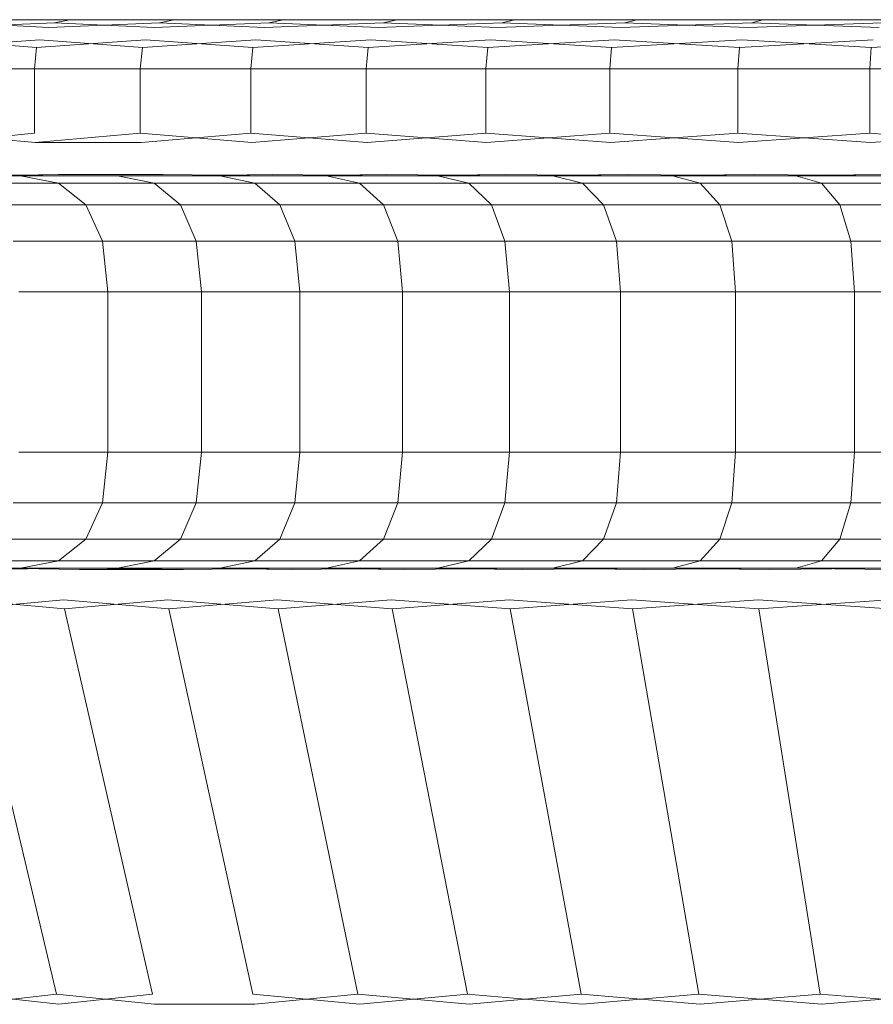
# Model space of a CAD drawing. Header units: millimetres. Extents: x 0 to 3102, y -513 to 108.
# Tile 14 of 32: x 1250.41 to 1256.77, y 100.48 to 107.82. Entities that reach past the tile are written whole.
import ezdxf

# ---------------------------------------------------------------- set-up
doc = ezdxf.new("R2010")
doc.units = ezdxf.units.MM
doc.layers.add('CI282602M_dwg', color=8, linetype='Continuous', lineweight=9)

# ---------------------------------------------------------------- blocks, each defined once
blk = doc.blocks.new('CI282602M_dwg-300031-Północ')
at = {"color": 18, "lineweight": 9}
for p, q in [((-415.7494, 107.7621), (-414.9602, 107.7966)), ((-415.0017, 107.7621), (-415.7061, 107.7966)), ((-414.844, 107.8195), (-415.5849, 107.8195)), ((-415.5849, 107.8195), (-414.844, 107.8195)), ((-415.0017, 107.7621), (-414.1776, 107.7966)), ((-414.844, 107.8195), (-414.9602, 107.7966)), ((-414.844, 107.8195), (-414.9602, 107.7966)), ((-414.2172, 107.7621), (-414.9602, 107.7966)), ((-414.0666, 107.8195), (-414.844, 107.8195)), ((-414.844, 107.8195), (-414.0666, 107.8195)), ((-414.2172, 107.7621), (-413.3594, 107.7966)), ((-414.0666, 107.8195), (-414.1776, 107.7966)), ((-414.0666, 107.8195), (-414.1776, 107.7966)), ((-413.397, 107.7621), (-414.1776, 107.7966)), ((-413.2539, 107.8195), (-414.0666, 107.8195)), ((-414.0666, 107.8195), (-413.2539, 107.8195)), ((-413.397, 107.7621), (-412.5071, 107.7966)), ((-413.2539, 107.8195), (-413.3594, 107.7966)), ((-413.2539, 107.8195), (-413.3594, 107.7966)), ((-412.5428, 107.7621), (-413.3594, 107.7966)), ((-412.4074, 107.8195), (-413.2539, 107.8195)), ((-413.2539, 107.8195), (-412.4074, 107.8195)), ((-412.5428, 107.7621), (-411.6222, 107.7966)), ((-412.4074, 107.8195), (-412.5071, 107.7966)), ((-412.4074, 107.8195), (-412.5071, 107.7966)), ((-411.6557, 107.7621), (-412.5071, 107.7966)), ((-411.5284, 107.8195), (-412.4074, 107.8195)), ((-412.4074, 107.8195), (-411.5284, 107.8195)), ((-411.6557, 107.7621), (-410.7059, 107.7966)), ((-411.5284, 107.8195), (-411.6222, 107.7966)), ((-411.5284, 107.8195), (-411.6222, 107.7966)), ((-410.7372, 107.7621), (-411.6222, 107.7966)), ((-410.6183, 107.8195), (-411.5284, 107.8195)), ((-411.5284, 107.8195), (-410.6183, 107.8195)), ((-410.7372, 107.7621), (-409.7596, 107.7966)), ((-410.6183, 107.8195), (-410.7059, 107.7966)), ((-410.6183, 107.8195), (-410.7059, 107.7966)), ((-409.7886, 107.7621), (-410.7059, 107.7966)), ((-409.6784, 107.8195), (-410.6183, 107.8195)), ((-410.6183, 107.8195), (-409.6784, 107.8195)), ((-409.7886, 107.7621), (-408.7847, 107.7966)), ((-409.6784, 107.8195), (-409.7596, 107.7966)), ((-409.6784, 107.8195), (-409.7596, 107.7966)), ((-408.8114, 107.7621), (-409.7596, 107.7966)), ((-408.7101, 107.8195), (-409.6784, 107.8195)), ((-409.6784, 107.8195), (-408.7101, 107.8195)), ((-415.8446, 107.613), (-415.0681, 107.6704)), ((-415.093, 107.613), (-415.8186, 107.6704)), ((-415.093, 107.613), (-414.2806, 107.6704)), ((-414.3044, 107.613), (-415.0681, 107.6704)), ((-414.3044, 107.613), (-413.4573, 107.6704)), ((-413.4799, 107.613), (-414.2806, 107.6704)), ((-413.4799, 107.613), (-412.5998, 107.6704)), ((-412.6212, 107.613), (-413.4573, 107.6704)), ((-412.6212, 107.613), (-411.7093, 107.6704)), ((-411.7294, 107.613), (-412.5998, 107.6704)), ((-411.7294, 107.613), (-410.7872, 107.6704)), ((-410.806, 107.613), (-411.7093, 107.6704)), ((-410.806, 107.613), (-409.835, 107.6704)), ((-409.8524, 107.613), (-410.7872, 107.6704)), ((-409.8524, 107.613), (-408.854, 107.6704)), ((-408.87, 107.613), (-409.835, 107.6704)), ((-408.87, 107.613), (-407.8456, 107.6704)), ((-415.093, 107.613), (-415.1096, 107.4524)), ((-415.093, 107.613), (-415.1096, 107.4524)), ((-414.3044, 107.613), (-414.3202, 107.4524)), ((-414.3044, 107.613), (-414.3202, 107.4524)), ((-413.4799, 107.613), (-413.495, 107.4524)), ((-413.4799, 107.613), (-413.495, 107.4524)), ((-412.6212, 107.613), (-412.6354, 107.4524)), ((-412.6212, 107.613), (-412.6354, 107.4524)), ((-411.7294, 107.613), (-411.7428, 107.4524)), ((-411.7294, 107.613), (-411.7428, 107.4524)), ((-410.806, 107.613), (-410.8185, 107.4524)), ((-410.806, 107.613), (-410.8185, 107.4524)), ((-409.8524, 107.613), (-409.8641, 107.4524)), ((-409.8524, 107.613), (-409.864, 107.4524)), ((-408.87, 107.613), (-408.8807, 107.4524)), ((-408.87, 107.613), (-408.8807, 107.4524)), ((-415.1096, 107.4524), (-415.8619, 107.4524)), ((-415.8619, 107.4524), (-415.1096, 107.4524)), ((-414.3202, 107.4524), (-415.1096, 107.4524)), ((-415.1096, 107.4524), (-414.3202, 107.4524)), ((-415.1096, 107.4524), (-415.1096, 106.9725)), ((-415.1096, 107.4524), (-415.1096, 106.9725)), ((-413.495, 107.4524), (-414.3202, 107.4524)), ((-414.3202, 107.4524), (-413.495, 107.4524)), ((-414.3202, 107.4524), (-414.3202, 106.9725)), ((-414.3202, 107.4524), (-414.3202, 106.9725)), ((-412.6354, 107.4524), (-413.495, 107.4524)), ((-413.495, 107.4524), (-412.6354, 107.4524)), ((-413.495, 107.4524), (-413.495, 106.9725)), ((-413.495, 107.4524), (-413.495, 106.9725)), ((-411.7428, 107.4524), (-412.6354, 107.4524)), ((-412.6354, 107.4524), (-411.7428, 107.4524)), ((-412.6354, 107.4524), (-412.6354, 106.9725)), ((-412.6354, 107.4524), (-412.6354, 106.9725)), ((-410.8185, 107.4524), (-411.7428, 107.4524)), ((-411.7428, 107.4524), (-410.8185, 107.4524)), ((-411.7428, 107.4524), (-411.7428, 106.9725)), ((-411.7428, 107.4524), (-411.7428, 106.9725)), ((-409.8641, 107.4524), (-410.8185, 107.4524)), ((-410.8185, 107.4524), (-409.864, 107.4524)), ((-410.8185, 107.4524), (-410.8185, 106.9725)), ((-410.8185, 107.4524), (-410.8185, 106.9725)), ((-408.8807, 107.4524), (-409.8641, 107.4524)), ((-409.8641, 107.4524), (-409.8641, 106.9725)), ((-409.864, 107.4524), (-408.8807, 107.4524)), ((-409.864, 107.4524), (-409.864, 106.9725)), ((-407.8698, 107.4524), (-408.8807, 107.4524)), ((-408.8807, 107.4524), (-407.8698, 107.4524)), ((-408.8807, 107.4524), (-408.8807, 106.9725)), ((-408.8807, 107.4524), (-408.8807, 106.9725)), ((-415.1025, 106.9031), (-415.8619, 106.9725)), ((-415.8544, 106.9031), (-415.1096, 106.9725)), ((-415.1025, 106.9031), (-414.3202, 106.9725)), ((-413.4885, 106.9031), (-414.3202, 106.9725)), ((-414.3134, 106.9031), (-413.495, 106.9725)), ((-412.6293, 106.9031), (-413.495, 106.9725)), ((-413.4885, 106.9031), (-412.6354, 106.9725)), ((-411.737, 106.9031), (-412.6354, 106.9725)), ((-412.6292, 106.9031), (-411.7428, 106.9725)), ((-410.8131, 106.9031), (-411.7428, 106.9725)), ((-411.737, 106.9031), (-410.8185, 106.9725)), ((-409.8591, 106.9031), (-410.8185, 106.9725)), ((-410.8131, 106.9031), (-409.864, 106.9725)), ((-408.8761, 106.9031), (-409.8641, 106.9725)), ((-409.859, 106.9031), (-408.8807, 106.9725)), ((-407.8657, 106.9031), (-408.8807, 106.9725)), ((-408.8761, 106.9031), (-407.8698, 106.9725)), ((-414.3134, 106.9031), (-415.1025, 106.9031)), ((-415.9018, 106.6555), (-415.2138, 106.6555)), ((-415.2138, 106.6555), (-415.9018, 106.6555)), ((-414.8803, 106.6555), (-415.6751, 106.6654)), ((-415.6227, 106.6555), (-414.9305, 106.6654)), ((-415.6053, 106.6015), (-414.9285, 106.6015)), ((-414.9285, 106.6015), (-415.6053, 106.6015)), ((-414.9285, 106.6015), (-415.2138, 106.6555)), ((-415.2138, 106.6555), (-414.4886, 106.6555)), ((-414.4886, 106.6555), (-415.2138, 106.6555)), ((-415.2138, 106.6555), (-414.9285, 106.6015)), ((-414.1492, 106.6654), (-414.9305, 106.6654)), ((-414.9305, 106.6654), (-414.1492, 106.6654)), ((-414.7247, 106.4395), (-414.9285, 106.6015)), ((-414.9285, 106.6015), (-414.2151, 106.6015)), ((-414.2151, 106.6015), (-414.9285, 106.6015)), ((-414.9285, 106.6015), (-414.7247, 106.4395)), ((-414.2151, 106.6015), (-414.4886, 106.6555)), ((-414.4886, 106.6555), (-413.7277, 106.6555)), ((-413.7277, 106.6555), (-414.4886, 106.6555)), ((-414.4886, 106.6555), (-414.2151, 106.6015)), ((-414.0197, 106.4395), (-414.2151, 106.6015)), ((-414.2151, 106.6015), (-413.4665, 106.6015)), ((-413.4665, 106.6015), (-414.2151, 106.6015)), ((-414.2151, 106.6015), (-414.0197, 106.4395)), ((-413.2869, 106.6555), (-414.1492, 106.6654)), ((-414.1013, 106.6555), (-413.3324, 106.6654)), ((-413.4665, 106.6015), (-413.7277, 106.6555)), ((-413.7277, 106.6555), (-412.9322, 106.6555)), ((-412.9322, 106.6555), (-413.7277, 106.6555)), ((-413.7277, 106.6555), (-413.4665, 106.6015)), ((-413.28, 106.4395), (-413.4665, 106.6015)), ((-413.4665, 106.6015), (-412.684, 106.6015)), ((-412.684, 106.6015), (-413.4665, 106.6015)), ((-413.4665, 106.6015), (-413.28, 106.4395)), ((-412.4386, 106.6555), (-413.3324, 106.6654)), ((-413.2869, 106.6555), (-412.4816, 106.6654)), ((-412.684, 106.6015), (-412.9322, 106.6555)), ((-412.9322, 106.6555), (-412.1036, 106.6555)), ((-412.1036, 106.6555), (-412.9322, 106.6555)), ((-412.9322, 106.6555), (-412.684, 106.6015)), ((-412.5067, 106.4395), (-412.684, 106.6015)), ((-412.684, 106.6015), (-411.8688, 106.6015)), ((-411.8688, 106.6015), (-412.684, 106.6015)), ((-412.684, 106.6015), (-412.5067, 106.4395)), ((-411.5577, 106.6555), (-412.4816, 106.6654)), ((-412.4386, 106.6555), (-411.5982, 106.6654)), ((-411.8688, 106.6015), (-412.1036, 106.6555)), ((-412.1036, 106.6555), (-411.2431, 106.6555)), ((-411.2431, 106.6555), (-412.1036, 106.6555)), ((-412.1036, 106.6555), (-411.8688, 106.6015)), ((-411.7011, 106.4395), (-411.8688, 106.6015)), ((-411.8688, 106.6015), (-411.0223, 106.6015)), ((-411.0223, 106.6015), (-411.8688, 106.6015)), ((-411.8688, 106.6015), (-411.7011, 106.4395)), ((-410.6457, 106.6555), (-411.5982, 106.6654)), ((-411.5577, 106.6555), (-410.6835, 106.6654)), ((-411.0223, 106.6015), (-411.2431, 106.6555)), ((-411.2431, 106.6555), (-410.3521, 106.6555)), ((-410.3521, 106.6555), (-411.2431, 106.6555)), ((-411.2431, 106.6555), (-411.0223, 106.6015)), ((-410.8647, 106.4395), (-411.0223, 106.6015)), ((-411.0223, 106.6015), (-410.1458, 106.6015)), ((-410.1458, 106.6015), (-411.0223, 106.6015)), ((-411.0223, 106.6015), (-410.8646, 106.4395)), ((-409.7038, 106.6555), (-410.6835, 106.6654)), ((-410.6457, 106.6555), (-409.7388, 106.6654)), ((-410.1458, 106.6015), (-410.3521, 106.6555)), ((-410.3521, 106.6555), (-409.4318, 106.6555)), ((-409.4318, 106.6555), (-410.3521, 106.6555)), ((-410.3521, 106.6555), (-410.1458, 106.6015)), ((-409.9985, 106.4395), (-410.1458, 106.6015)), ((-410.1458, 106.6015), (-409.2406, 106.6015)), ((-409.2406, 106.6015), (-410.1458, 106.6015)), ((-410.1458, 106.6015), (-409.9985, 106.4395)), ((-408.7334, 106.6555), (-409.7388, 106.6654)), ((-409.7038, 106.6555), (-408.7656, 106.6654)), ((-409.2406, 106.6015), (-409.4318, 106.6555)), ((-409.4318, 106.6555), (-408.4836, 106.6555)), ((-408.4836, 106.6555), (-409.4318, 106.6555)), ((-409.4318, 106.6555), (-409.2406, 106.6015)), ((-409.104, 106.4395), (-409.2406, 106.6015)), ((-409.2406, 106.6015), (-408.3079, 106.6015)), ((-408.3079, 106.6015), (-409.2406, 106.6015)), ((-409.2406, 106.6015), (-409.104, 106.4395)), ((-415.3936, 106.4395), (-414.7247, 106.4395)), ((-414.7247, 106.4395), (-415.3936, 106.4395)), ((-414.7247, 106.4395), (-414.0197, 106.4395)), ((-414.6024, 106.1694), (-414.7247, 106.4395)), ((-414.0197, 106.4395), (-414.7247, 106.4395)), ((-414.7247, 106.4395), (-414.6024, 106.1694)), ((-413.9025, 106.1694), (-414.0197, 106.4395)), ((-414.0197, 106.4395), (-413.28, 106.4395)), ((-413.28, 106.4395), (-414.0197, 106.4395)), ((-414.0197, 106.4395), (-413.9025, 106.1694)), ((-413.28, 106.4395), (-412.5067, 106.4395)), ((-413.168, 106.1694), (-413.28, 106.4395)), ((-412.5067, 106.4395), (-413.28, 106.4395)), ((-413.28, 106.4395), (-413.168, 106.1694)), ((-412.5067, 106.4395), (-411.7011, 106.4395)), ((-412.4003, 106.1694), (-412.5067, 106.4395)), ((-411.7011, 106.4395), (-412.5067, 106.4395)), ((-412.5067, 106.4395), (-412.4003, 106.1694)), ((-411.7011, 106.4395), (-410.8647, 106.4395)), ((-411.6005, 106.1694), (-411.7011, 106.4395)), ((-410.8646, 106.4395), (-411.7011, 106.4395)), ((-411.7011, 106.4395), (-411.6005, 106.1694)), ((-410.8647, 106.4395), (-409.9985, 106.4395)), ((-410.77, 106.1694), (-410.8647, 106.4395)), ((-409.9985, 106.4395), (-410.8646, 106.4395)), ((-410.8646, 106.4395), (-410.77, 106.1694)), ((-409.9985, 106.4395), (-409.104, 106.4395)), ((-409.9101, 106.1694), (-409.9985, 106.4395)), ((-409.104, 106.4395), (-409.9985, 106.4395)), ((-409.9985, 106.4395), (-409.9101, 106.1694)), ((-409.104, 106.4395), (-408.1824, 106.4395)), ((-409.022, 106.1694), (-409.104, 106.4395)), ((-408.1824, 106.4395), (-409.104, 106.4395)), ((-409.104, 106.4395), (-409.022, 106.1694)), ((-414.6024, 106.1694), (-415.2665, 106.1694)), ((-415.2665, 106.1694), (-414.6024, 106.1694)), ((-413.9025, 106.1694), (-414.6024, 106.1694)), ((-414.5617, 105.7914), (-414.6024, 106.1694)), ((-414.6024, 106.1694), (-413.9025, 106.1694)), ((-414.6024, 106.1694), (-414.5617, 105.7914)), ((-413.168, 106.1694), (-413.9025, 106.1694)), ((-413.8634, 105.7914), (-413.9025, 106.1694)), ((-413.9025, 106.1694), (-413.168, 106.1694)), ((-413.9025, 106.1694), (-413.8634, 105.7914)), ((-412.4003, 106.1694), (-413.168, 106.1694)), ((-413.1307, 105.7914), (-413.168, 106.1694)), ((-413.168, 106.1694), (-412.4003, 106.1694)), ((-413.168, 106.1694), (-413.1307, 105.7914)), ((-411.6005, 106.1694), (-412.4003, 106.1694)), ((-412.3648, 105.7914), (-412.4003, 106.1694)), ((-412.4003, 106.1694), (-411.6005, 106.1694)), ((-412.4003, 106.1694), (-412.3648, 105.7914)), ((-410.77, 106.1694), (-411.6005, 106.1694)), ((-411.567, 105.7914), (-411.6005, 106.1694)), ((-411.6005, 106.1694), (-410.77, 106.1694)), ((-411.6005, 106.1694), (-411.567, 105.7914)), ((-409.9101, 106.1694), (-410.77, 106.1694)), ((-410.7385, 105.7914), (-410.77, 106.1694)), ((-410.77, 106.1694), (-409.9101, 106.1694)), ((-410.77, 106.1694), (-410.7385, 105.7914)), ((-409.022, 106.1694), (-409.9101, 106.1694)), ((-409.8806, 105.7914), (-409.9101, 106.1694)), ((-409.9101, 106.1694), (-409.022, 106.1694)), ((-409.9101, 106.1694), (-409.8806, 105.7914)), ((-408.1071, 106.1694), (-409.022, 106.1694)), ((-408.9947, 105.7914), (-409.022, 106.1694)), ((-409.022, 106.1694), (-408.1071, 106.1694)), ((-409.022, 106.1694), (-408.9947, 105.7914)), ((-414.5617, 105.7914), (-415.2242, 105.7914)), ((-415.2242, 105.7914), (-414.5617, 105.7914)), ((-413.8634, 105.7914), (-414.5617, 105.7914)), ((-414.5617, 105.7914), (-413.8634, 105.7914)), ((-414.5617, 104.5944), (-414.5617, 105.7914)), ((-414.5617, 105.7914), (-414.5617, 104.5944)), ((-413.1307, 105.7914), (-413.8634, 105.7914)), ((-413.8634, 105.7914), (-413.1307, 105.7914)), ((-413.8634, 104.5944), (-413.8634, 105.7914)), ((-413.8634, 105.7914), (-413.8634, 104.5944)), ((-412.3648, 105.7914), (-413.1307, 105.7914)), ((-413.1307, 105.7914), (-412.3648, 105.7914)), ((-413.1307, 104.5944), (-413.1307, 105.7914)), ((-413.1307, 105.7914), (-413.1307, 104.5944)), ((-411.567, 105.7914), (-412.3648, 105.7914)), ((-412.3648, 105.7914), (-411.567, 105.7914)), ((-412.3648, 104.5944), (-412.3648, 105.7914)), ((-412.3648, 105.7914), (-412.3648, 104.5944)), ((-410.7385, 105.7914), (-411.567, 105.7914)), ((-411.567, 105.7914), (-410.7385, 105.7914)), ((-411.567, 104.5944), (-411.567, 105.7914)), ((-411.567, 105.7914), (-411.567, 104.5944)), ((-409.8806, 105.7914), (-410.7385, 105.7914)), ((-410.7385, 105.7914), (-409.8806, 105.7914)), ((-410.7385, 104.5944), (-410.7385, 105.7914)), ((-410.7385, 105.7914), (-410.7385, 104.5944)), ((-408.9947, 105.7914), (-409.8806, 105.7914)), ((-409.8806, 105.7914), (-408.9947, 105.7914)), ((-409.8806, 104.5944), (-409.8806, 105.7914)), ((-409.8806, 105.7914), (-409.8806, 104.5944)), ((-408.082, 105.7914), (-408.9947, 105.7914)), ((-408.9947, 105.7914), (-408.082, 105.7914)), ((-408.9947, 104.5944), (-408.9947, 105.7914)), ((-408.9947, 105.7914), (-408.9947, 104.5944)), ((-415.2242, 104.5944), (-414.5617, 104.5944)), ((-414.5617, 104.5944), (-415.2242, 104.5944)), ((-414.6024, 104.2163), (-414.5617, 104.5944)), ((-414.5617, 104.5944), (-414.6024, 104.2163)), ((-414.5617, 104.5944), (-413.8634, 104.5944)), ((-413.8634, 104.5944), (-414.5617, 104.5944)), ((-413.9025, 104.2163), (-413.8634, 104.5944)), ((-413.8634, 104.5944), (-413.9025, 104.2163)), ((-413.8634, 104.5944), (-413.1307, 104.5944)), ((-413.1307, 104.5944), (-413.8634, 104.5944)), ((-413.168, 104.2163), (-413.1307, 104.5944)), ((-413.1307, 104.5944), (-413.168, 104.2163)), ((-413.1307, 104.5944), (-412.3648, 104.5944)), ((-412.3648, 104.5944), (-413.1307, 104.5944)), ((-412.4003, 104.2163), (-412.3648, 104.5944)), ((-412.3648, 104.5944), (-412.4003, 104.2163)), ((-412.3648, 104.5944), (-411.567, 104.5944)), ((-411.567, 104.5944), (-412.3648, 104.5944)), ((-411.6005, 104.2163), (-411.567, 104.5944)), ((-411.567, 104.5944), (-411.6005, 104.2163)), ((-411.567, 104.5944), (-410.7385, 104.5944)), ((-410.7385, 104.5944), (-411.567, 104.5944)), ((-410.77, 104.2163), (-410.7385, 104.5944)), ((-410.7385, 104.5944), (-410.77, 104.2163)), ((-410.7385, 104.5944), (-409.8806, 104.5944)), ((-409.8806, 104.5944), (-410.7385, 104.5944)), ((-409.9101, 104.2163), (-409.8806, 104.5944)), ((-409.8806, 104.5944), (-409.9101, 104.2163)), ((-409.8806, 104.5944), (-408.9947, 104.5944)), ((-408.9947, 104.5944), (-409.8806, 104.5944)), ((-409.022, 104.2163), (-408.9947, 104.5944)), ((-408.9947, 104.5944), (-409.022, 104.2163)), ((-408.9947, 104.5944), (-408.082, 104.5944)), ((-408.082, 104.5944), (-408.9947, 104.5944)), ((-415.2665, 104.2163), (-414.6024, 104.2163)), ((-414.6024, 104.2163), (-415.2665, 104.2163)), ((-414.7247, 103.9462), (-414.6024, 104.2163)), ((-414.6024, 104.2163), (-414.7247, 103.9462)), ((-414.6024, 104.2163), (-413.9025, 104.2163)), ((-413.9025, 104.2163), (-414.6024, 104.2163)), ((-414.0197, 103.9462), (-413.9025, 104.2163)), ((-413.9025, 104.2163), (-414.0197, 103.9462)), ((-413.9025, 104.2163), (-413.168, 104.2163)), ((-413.168, 104.2163), (-413.9025, 104.2163)), ((-413.28, 103.9462), (-413.168, 104.2163)), ((-413.168, 104.2163), (-413.28, 103.9462)), ((-413.168, 104.2163), (-412.4003, 104.2163)), ((-412.4003, 104.2163), (-413.168, 104.2163)), ((-412.5067, 103.9462), (-412.4003, 104.2163)), ((-412.4003, 104.2163), (-412.5067, 103.9462)), ((-412.4003, 104.2163), (-411.6005, 104.2163)), ((-411.6005, 104.2163), (-412.4003, 104.2163)), ((-411.7011, 103.9462), (-411.6005, 104.2163)), ((-411.6005, 104.2163), (-411.7011, 103.9462)), ((-411.6005, 104.2163), (-410.77, 104.2163)), ((-410.77, 104.2163), (-411.6005, 104.2163)), ((-410.8647, 103.9462), (-410.77, 104.2163)), ((-410.77, 104.2163), (-410.8646, 103.9462)), ((-410.77, 104.2163), (-409.9101, 104.2163)), ((-409.9101, 104.2163), (-410.77, 104.2163)), ((-409.9985, 103.9462), (-409.9101, 104.2163)), ((-409.9101, 104.2163), (-409.9985, 103.9462)), ((-409.9101, 104.2163), (-409.022, 104.2163)), ((-409.022, 104.2163), (-409.9101, 104.2163)), ((-409.104, 103.9462), (-409.022, 104.2163)), ((-409.022, 104.2163), (-409.104, 103.9462)), ((-409.022, 104.2163), (-408.1071, 104.2163)), ((-408.1071, 104.2163), (-409.022, 104.2163)), ((-415.3936, 103.9462), (-414.7247, 103.9462)), ((-414.7247, 103.9462), (-415.3936, 103.9462)), ((-414.9285, 103.7842), (-414.7247, 103.9462)), ((-414.7247, 103.9462), (-414.9285, 103.7842)), ((-414.7247, 103.9462), (-414.0197, 103.9462)), ((-414.0197, 103.9462), (-414.7247, 103.9462)), ((-414.2151, 103.7842), (-414.0197, 103.9462)), ((-414.0197, 103.9462), (-414.2151, 103.7842)), ((-414.0197, 103.9462), (-413.28, 103.9462)), ((-413.28, 103.9462), (-414.0197, 103.9462)), ((-413.4665, 103.7842), (-413.28, 103.9462)), ((-413.28, 103.9462), (-413.4665, 103.7842)), ((-413.28, 103.9462), (-412.5067, 103.9462)), ((-412.5067, 103.9462), (-413.28, 103.9462)), ((-412.684, 103.7842), (-412.5067, 103.9462)), ((-412.5067, 103.9462), (-412.684, 103.7842)), ((-412.5067, 103.9462), (-411.7011, 103.9462)), ((-411.7011, 103.9462), (-412.5067, 103.9462)), ((-411.8688, 103.7842), (-411.7011, 103.9462)), ((-411.7011, 103.9462), (-411.8688, 103.7842)), ((-411.7011, 103.9462), (-410.8647, 103.9462)), ((-410.8646, 103.9462), (-411.7011, 103.9462)), ((-411.0223, 103.7842), (-410.8647, 103.9462)), ((-410.8646, 103.9462), (-411.0223, 103.7842)), ((-410.8647, 103.9462), (-409.9985, 103.9462)), ((-409.9985, 103.9462), (-410.8646, 103.9462)), ((-410.1458, 103.7842), (-409.9985, 103.9462)), ((-409.9985, 103.9462), (-410.1458, 103.7842)), ((-409.9985, 103.9462), (-409.104, 103.9462)), ((-409.104, 103.9462), (-409.9985, 103.9462)), ((-409.2406, 103.7842), (-409.104, 103.9462)), ((-409.104, 103.9462), (-409.2406, 103.7842)), ((-409.104, 103.9462), (-408.1824, 103.9462)), ((-408.1824, 103.9462), (-409.104, 103.9462)), ((-414.9285, 103.7842), (-415.6053, 103.7842)), ((-415.6053, 103.7842), (-414.9285, 103.7842)), ((-415.2138, 103.7302), (-414.9285, 103.7842)), ((-414.9285, 103.7842), (-415.2138, 103.7302)), ((-414.2151, 103.7842), (-414.9285, 103.7842)), ((-414.9285, 103.7842), (-414.2151, 103.7842)), ((-414.4886, 103.7302), (-414.2151, 103.7842)), ((-414.2151, 103.7842), (-414.4886, 103.7302)), ((-413.4665, 103.7842), (-414.2151, 103.7842)), ((-414.2151, 103.7842), (-413.4665, 103.7842)), ((-413.7277, 103.7302), (-413.4665, 103.7842)), ((-413.4665, 103.7842), (-413.7277, 103.7302)), ((-412.684, 103.7842), (-413.4665, 103.7842)), ((-413.4665, 103.7842), (-412.684, 103.7842)), ((-412.9322, 103.7302), (-412.684, 103.7842)), ((-412.684, 103.7842), (-412.9322, 103.7302)), ((-411.8688, 103.7842), (-412.684, 103.7842)), ((-412.684, 103.7842), (-411.8688, 103.7842)), ((-412.1036, 103.7302), (-411.8688, 103.7842)), ((-411.8688, 103.7842), (-412.1036, 103.7302)), ((-411.0223, 103.7842), (-411.8688, 103.7842)), ((-411.8688, 103.7842), (-411.0223, 103.7842)), ((-411.2431, 103.7302), (-411.0223, 103.7842)), ((-411.0223, 103.7842), (-411.2431, 103.7302)), ((-410.1458, 103.7842), (-411.0223, 103.7842)), ((-411.0223, 103.7842), (-410.1458, 103.7842)), ((-410.3521, 103.7302), (-410.1458, 103.7842)), ((-410.1458, 103.7842), (-410.3521, 103.7302)), ((-409.2406, 103.7842), (-410.1458, 103.7842)), ((-410.1458, 103.7842), (-409.2406, 103.7842)), ((-409.4318, 103.7302), (-409.2406, 103.7842)), ((-409.2406, 103.7842), (-409.4318, 103.7302)), ((-408.3079, 103.7842), (-409.2406, 103.7842)), ((-409.2406, 103.7842), (-408.3079, 103.7842)), ((-415.2138, 103.7302), (-415.9018, 103.7302)), ((-415.9018, 103.7302), (-415.2138, 103.7302)), ((-415.5103, 103.7207), (-414.7246, 103.7302)), ((-415.4602, 103.7302), (-414.7726, 103.7207)), ((-414.4886, 103.7302), (-415.2138, 103.7302)), ((-415.2138, 103.7302), (-414.4886, 103.7302)), ((-414.7726, 103.7207), (-413.9526, 103.7302)), ((-414.7726, 103.7207), (-413.9984, 103.7207)), ((-413.7277, 103.7302), (-414.4886, 103.7302)), ((-414.4886, 103.7302), (-413.7277, 103.7302)), ((-413.9984, 103.7207), (-413.1456, 103.7302)), ((-413.9526, 103.7302), (-413.1892, 103.7207)), ((-412.9322, 103.7302), (-413.7277, 103.7302)), ((-413.7277, 103.7302), (-412.9322, 103.7302)), ((-413.1892, 103.7207), (-412.305, 103.7302)), ((-413.1456, 103.7302), (-412.3462, 103.7207)), ((-412.1036, 103.7302), (-412.9322, 103.7302)), ((-412.9322, 103.7302), (-412.1036, 103.7302)), ((-412.3462, 103.7207), (-411.4322, 103.7302)), ((-412.305, 103.7302), (-411.4709, 103.7207)), ((-411.2431, 103.7302), (-412.1036, 103.7302)), ((-412.1036, 103.7302), (-411.2431, 103.7302)), ((-411.4709, 103.7207), (-410.5284, 103.7302)), ((-411.4322, 103.7302), (-410.5646, 103.7207)), ((-410.3521, 103.7302), (-411.2431, 103.7302)), ((-411.2431, 103.7302), (-410.3521, 103.7302)), ((-410.5646, 103.7207), (-409.5951, 103.7302)), ((-410.5284, 103.7302), (-409.6287, 103.7207)), ((-409.4318, 103.7302), (-410.3521, 103.7302)), ((-410.3521, 103.7302), (-409.4318, 103.7302)), ((-409.6286, 103.7207), (-408.6336, 103.7302)), ((-409.5951, 103.7302), (-408.6644, 103.7207)), ((-408.4836, 103.7302), (-409.4318, 103.7302)), ((-409.4318, 103.7302), (-408.4836, 103.7302)), ((-415.6357, 103.494), (-414.8849, 103.4279)), ((-415.6274, 103.4279), (-414.8928, 103.494)), ((-414.8928, 103.494), (-414.1057, 103.4279)), ((-414.8849, 103.4279), (-414.1133, 103.494)), ((-414.1133, 103.494), (-413.2912, 103.4279)), ((-414.1057, 103.4279), (-413.2984, 103.494)), ((-413.2984, 103.494), (-412.4427, 103.4279)), ((-413.2912, 103.4279), (-412.4495, 103.494)), ((-412.4495, 103.494), (-411.5617, 103.4279)), ((-412.4427, 103.4279), (-411.5681, 103.494)), ((-411.5681, 103.494), (-410.6494, 103.4279)), ((-411.5617, 103.4279), (-410.6554, 103.494)), ((-410.6554, 103.494), (-409.7073, 103.4279)), ((-410.6494, 103.4279), (-409.7128, 103.494)), ((-409.7128, 103.494), (-408.7366, 103.4279)), ((-409.7073, 103.4279), (-408.7417, 103.494)), ((-414.9437, 100.5544), (-415.6274, 103.4279)), ((-415.6274, 103.4279), (-414.9437, 100.5544)), ((-414.2296, 100.5544), (-414.8849, 103.4279)), ((-414.8849, 103.4279), (-414.2296, 100.5544)), ((-413.4802, 100.5544), (-414.1057, 103.4279)), ((-414.1057, 103.4279), (-413.4802, 100.5544)), ((-412.6968, 100.5544), (-413.2912, 103.4279)), ((-413.2912, 103.4279), (-412.6968, 100.5544)), ((-411.8809, 100.5544), (-412.4427, 103.4279)), ((-412.4427, 103.4279), (-411.8809, 100.5544)), ((-411.0335, 100.5544), (-411.5617, 103.4279)), ((-411.5617, 103.4279), (-411.0335, 100.5544)), ((-410.1562, 100.5544), (-410.6494, 103.4279)), ((-410.6494, 103.4279), (-410.1562, 100.5544)), ((-409.2501, 100.5544), (-409.7073, 103.4279)), ((-409.7073, 103.4279), (-409.2501, 100.5544)), ((-415.6212, 100.5544), (-414.9279, 100.4783)), ((-415.6049, 100.4783), (-414.9437, 100.5544)), ((-414.9437, 100.5544), (-414.2145, 100.4783)), ((-414.9279, 100.4783), (-414.2296, 100.5544)), ((-413.4802, 100.5544), (-412.6832, 100.4783)), ((-413.4658, 100.4783), (-412.6968, 100.5544)), ((-412.6968, 100.5544), (-411.8679, 100.4783)), ((-412.6832, 100.4783), (-411.8809, 100.5544)), ((-411.8809, 100.5544), (-411.0214, 100.4783)), ((-411.8679, 100.4783), (-411.0335, 100.5544)), ((-411.0335, 100.5544), (-410.1448, 100.4783)), ((-411.0214, 100.4783), (-410.1562, 100.5544)), ((-410.1562, 100.5544), (-409.2396, 100.4783)), ((-410.1448, 100.4783), (-409.2501, 100.5544)), ((-409.2501, 100.5544), (-408.3071, 100.4783)), ((-409.2396, 100.4783), (-408.3167, 100.5544)), ((-414.2145, 100.4783), (-413.4658, 100.4783)), ((-414.2145, 100.4783), (-413.4658, 100.4783))]:
    blk.add_line(p, q, dxfattribs=at)

msp = doc.modelspace()

# ---------------------------------------------------------------- block references
at = {"layer": 'CI282602M_dwg', "color": 18}
msp.add_blockref('CI282602M_dwg-300031-Północ', (1665.6242, 0), dxfattribs=at)

doc.saveas('drawing.dxf')
